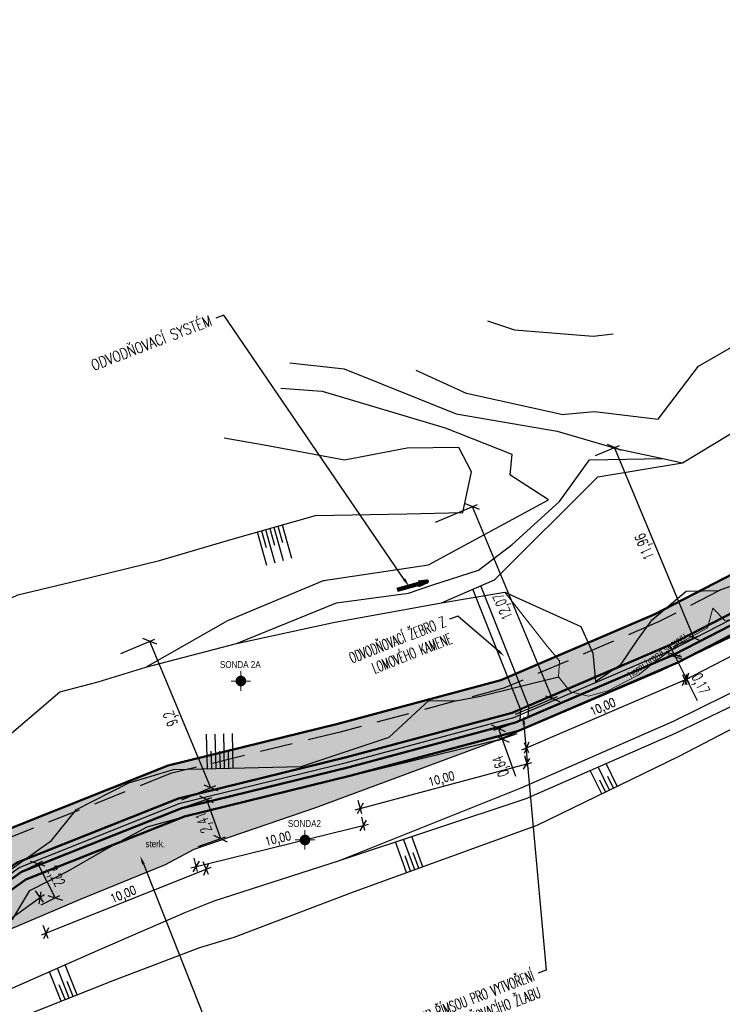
# Model space of a CAD drawing. Header units: metres. Extents: x -912764 to -454925, y -2226138 to -1112338.
# Tile 9 of 256: x -456715 to -456674, y -1112917 to -1112860. Entities that reach past the tile are written whole.
import ezdxf
from ezdxf import colors
from ezdxf.entities.mleader import LeaderData, LeaderLine
from ezdxf.enums import TextEntityAlignment as Align
from ezdxf.math import Vec2, Vec3

# ---------------------------------------------------------------- set-up
doc = ezdxf.new("R2010")
doc.units = ezdxf.units.M
for name, pattern in [('DGN Style 2', [1000, 600, -400]), ('ČÁRKOVANÁ', [19.05, 12.7, -6.35]), ('ČÁRKOVANÁ2', [9.525, 6.35, -3.175])]:
    doc.linetypes.add(name, pattern=pattern)
doc.layers.add('!řezy tenká', color=1, linetype='Continuous')
for name, color, linetype, lineweight in [('_NOVÝ STAV', 1, 'Continuous', 30), ('_NOVÝ STAV - POPISKY', 1, 'Continuous', 30), ('_NOVÝ STAV - POPISKY KATASTR', 7, 'Continuous', 30), ('Komunikace', 7, 'Continuous', 0), ('Mapove_znacky', 7, 'Continuous', 0), ('Popisy', 7, 'Continuous', 0), ('Terenni_hrany', 7, 'Continuous', 0), ('Terenni_srafy', 7, 'Continuous', 0), ('VO', 7, 'Continuous', 0)]:
    doc.layers.add(name, color=color, linetype=linetype, lineweight=lineweight)
doc.styles.add('Romans-Uzke', font='romans.shx', dxfattribs={"width": 0.6, "height": 2.5})
doc.styles.add('Romans2mm', font='romans.shx', dxfattribs={"width": 0.8, "height": 2})
doc.styles.get("Standard").update_dxf_attribs({"font": 'simplex.shx', "width": 0.9})
doc.styles.add('StandardUzky', font='simplex.shx', dxfattribs={"width": 0.65})
doc.styles.add('Style-cs_Working', font='cs_Working.shx')
doc.linetypes.add('PLOTSVODL', pattern='A,5,[101,civil.shx,S=1,R=0,X=0,Y=0],5', length=10)
doc.dimstyles.new('ISO-25', dxfattribs={"dimtxt": 2.5, "dimasz": 2.5, "dimexe": 1.25, "dimexo": 0.625, "dimtad": 1, "dimtxsty": 'Standard', "dimcen": 2.5, "dimadec": 0, "dimazin": 0, "dimtfac": 1, "dimtmove": 0, "dimatfit": 3, "dimfxl": 1, "dimarcsym": 0})
doc.dimstyles.new('Koty2mm CS', dxfattribs={"dimtxt": 2, "dimasz": 2, "dimexe": 1.2, "dimexo": 5, "dimgap": 0.3, "dimtad": 1, "dimzin": 0, "dimtxsty": 'Romans2mm', "dimblk": 'OBLIQUE', "dimcen": 2, "dimdle": 1.2, "dimclrd": 256, "dimclre": 256, "dimclrt": 256, "dimadec": 0, "dimazin": 0, "dimtfac": 1, "dimtofl": 0, "dimtmove": 0, "dimatfit": 3, "dimfxl": 2, "dimfxlon": 1, "dimtolj": 1, "dimtzin": 0, "dimlwd": -1, "dimlwe": -1, "dimarcsym": 0})
doc.dimstyles.new('RomansPolomer', dxfattribs={"dimtxt": 2, "dimasz": 2, "dimexe": 1, "dimexo": 2, "dimgap": 1, "dimtad": 1, "dimzin": 1, "dimtxsty": 'Romans-Uzke', "dimcen": 0, "dimadec": 0, "dimazin": 0, "dimtfac": 1, "dimtofl": 0, "dimtmove": 0, "dimatfit": 3, "dimfxl": 3, "dimfxlon": 1, "dimarcsym": 0})

# ---------------------------------------------------------------- blocks, each defined once
blk = doc.blocks.new('7.090')
at = {"layer": 'Mapove_znacky', "linetype": 'Continuous', "lineweight": 0}
h = blk.add_hatch(color=7, dxfattribs=at)
edge = h.paths.add_edge_path()
edge.add_arc((0, 0), 1.25, 0, 360)
at = {"layer": 'Mapove_znacky', "color": 7, "linetype": 'Continuous', "lineweight": 0}
for p, q in [((-2.25, 0), (2.25, 0)), ((0, -2.25), (0, 2.25))]:
    blk.add_line(p, q, dxfattribs=at)
blk = doc.blocks.new('_Oblique')
at = {"color": 0, "linetype": 'ByBlock', "lineweight": -2}
blk.add_line((-0.5, -0.5), (0.5, 0.5), dxfattribs=at)
blk = doc.blocks.new('*D244')
at = {"layer": '_NOVÝ STAV - POPISKY', "transparency": 16777216}
for p, q in [((-456666.976, -1112893.5), (-456676.395, -1112898.363)), ((-456667.399, -1112893.335), (-456667.105, -1112893.904)), ((-456676.285, -1112897.922), (-456675.991, -1112898.492))]:
    blk.add_line(p, q, dxfattribs=at)
at = {"layer": 'Defpoints', "color": 0, "transparency": 16777216}
for p in [(-456667.973, -1112892.224), (-456676.858, -1112896.812), (-456676.128, -1112898.225)]:
    blk.add_point(p, dxfattribs=at)
at = {"layer": '_NOVÝ STAV - POPISKY', "transparency": 16777216, "xscale": 0.5, "yscale": 0.5, "zscale": 0.5}
for p, rotation in [((-456667.243, -1112893.638), 27.30626453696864), ((-456676.128, -1112898.225), 207.3062645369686)]:
    blk.add_blockref('_Oblique', p, dxfattribs=dict(at, rotation=rotation))
at = {"layer": '_NOVÝ STAV - POPISKY', "transparency": 16777216, "insert": (-456671.856, -1112895.601), "char_height": 0.5, "attachment_point": 5, "rotation": 27.3063, "style": 'Romans2mm'}
blk.add_mtext('\\A1;10,00', dxfattribs=at)
blk = doc.blocks.new('*D243')
at = {"layer": '_NOVÝ STAV - POPISKY', "transparency": 16777216}
for p, q in [((-456685.699, -1112902.332), (-456675.955, -1112898.158)), ((-456676.366, -1112897.961), (-456676.113, -1112898.552)), ((-456685.558, -1112901.898), (-456685.305, -1112902.49))]:
    blk.add_line(p, q, dxfattribs=at)
at = {"layer": 'Defpoints', "color": 0, "transparency": 16777216}
for p in [(-456676.858, -1112896.812), (-456676.231, -1112898.276), (-456686.05, -1112900.749)]:
    blk.add_point(p, dxfattribs=at)
at = {"layer": '_NOVÝ STAV - POPISKY', "transparency": 16777216, "xscale": 0.5, "yscale": 0.5, "zscale": 0.5}
for p, rotation in [((-456676.231, -1112898.276), 23.19028032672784), ((-456685.423, -1112902.214), 203.1902803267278)]:
    blk.add_blockref('_Oblique', p, dxfattribs=dict(at, rotation=rotation))
at = {"layer": '_NOVÝ STAV - POPISKY', "transparency": 16777216, "insert": (-456680.974, -1112899.903), "char_height": 0.5, "attachment_point": 5, "rotation": 23.1903, "style": 'Romans2mm'}
blk.add_mtext('\\A1;10,00', dxfattribs=at)
blk = doc.blocks.new('*D242')
at = {"layer": '_NOVÝ STAV - POPISKY', "transparency": 16777216}
for p, q in [((-456685.538, -1112902.66), (-456685.331, -1112903.433)), ((-456695.358, -1112905.809), (-456685.119, -1112903.065)), ((-456695.197, -1112905.248), (-456694.99, -1112906.021))]:
    blk.add_line(p, q, dxfattribs=at)
at = {"layer": 'Defpoints', "color": 0, "transparency": 16777216}
for p in [(-456686.05, -1112900.749), (-456695.709, -1112903.338), (-456685.409, -1112903.143)]:
    blk.add_point(p, dxfattribs=at)
at = {"layer": '_NOVÝ STAV - POPISKY', "transparency": 16777216, "xscale": 0.5, "yscale": 0.5, "zscale": 0.5}
for p, rotation in [((-456685.409, -1112903.143), 15.00298983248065), ((-456695.068, -1112905.731), 195.0029898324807)]:
    blk.add_blockref('_Oblique', p, dxfattribs=dict(at, rotation=rotation))
at = {"layer": '_NOVÝ STAV - POPISKY', "transparency": 16777216, "insert": (-456690.335, -1112904.077), "char_height": 0.5, "attachment_point": 5, "rotation": 15.003, "style": 'Romans2mm'}
blk.add_mtext('\\A1;10,00', dxfattribs=at)
blk = doc.blocks.new('*D240')
at = {"layer": '_NOVÝ STAV - POPISKY', "transparency": 16777216}
for p, q in [((-456695, -1112906.233), (-456694.809, -1112907.01)), ((-456704.885, -1112909.171), (-456694.589, -1112906.647)), ((-456704.712, -1112908.614), (-456704.522, -1112909.391))]:
    blk.add_line(p, q, dxfattribs=at)
at = {"layer": 'Defpoints', "color": 0, "transparency": 16777216}
for p in [(-456695.709, -1112903.338), (-456705.422, -1112905.719), (-456694.881, -1112906.719)]:
    blk.add_point(p, dxfattribs=at)
at = {"layer": '_NOVÝ STAV - POPISKY', "transparency": 16777216, "xscale": 0.5, "yscale": 0.5, "zscale": 0.5}
for p, rotation in [((-456694.881, -1112906.719), 13.7732494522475), ((-456704.593, -1112909.1), 193.7732494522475)]:
    blk.add_blockref('_Oblique', p, dxfattribs=dict(at, rotation=rotation))
at = {"layer": '_NOVÝ STAV - POPISKY', "transparency": 16777216, "insert": (-456699.826, -1112907.547), "char_height": 0.5, "attachment_point": 5, "rotation": 13.7732, "style": 'Romans2mm'}
blk.add_mtext('\\A1;10,00', dxfattribs=at)
blk = doc.blocks.new('*D241')
at = {"layer": '_NOVÝ STAV - POPISKY', "transparency": 16777216}
for p, q in [((-456704.192, -1112908.809), (-456703.896, -1112909.553)), ((-456703.728, -1112909.163), (-456713.576, -1112913.083)), ((-456713.483, -1112912.508), (-456713.187, -1112913.251))]:
    blk.add_line(p, q, dxfattribs=at)
at = {"layer": 'Defpoints', "color": 0, "transparency": 16777216}
for p in [(-456705.422, -1112905.719), (-456714.713, -1112909.417), (-456713.298, -1112912.972)]:
    blk.add_point(p, dxfattribs=at)
at = {"layer": '_NOVÝ STAV - POPISKY', "transparency": 16777216, "xscale": 0.5, "yscale": 0.5, "zscale": 0.5}
for p, rotation in [((-456704.007, -1112909.274), 21.70543954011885), ((-456713.298, -1112912.972), 201.7054395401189)]:
    blk.add_blockref('_Oblique', p, dxfattribs=dict(at, rotation=rotation))
at = {"layer": '_NOVÝ STAV - POPISKY', "transparency": 16777216, "insert": (-456708.79, -1112910.777), "char_height": 0.5, "attachment_point": 5, "rotation": 21.7054, "style": 'Romans2mm'}
blk.add_mtext('\\A1;10,00', dxfattribs=at)
blk = doc.blocks.new('*D239')
at = {"layer": '_NOVÝ STAV - POPISKY', "transparency": 16777216}
for p, q in [((-456713.395, -1112910.742), (-456722.011, -1112916.916)), ((-456713.93, -1112910.51), (-456713.464, -1112911.161)), ((-456722.059, -1112916.334), (-456721.593, -1112916.985))]:
    blk.add_line(p, q, dxfattribs=at)
at = {"layer": 'Defpoints', "color": 0, "transparency": 16777216}
for p in [(-456714.713, -1112909.417), (-456722.842, -1112915.241), (-456721.768, -1112916.741)]:
    blk.add_point(p, dxfattribs=at)
at = {"layer": '_NOVÝ STAV - POPISKY', "transparency": 16777216, "xscale": 0.5, "yscale": 0.5, "zscale": 0.5}
for p, rotation in [((-456713.639, -1112910.917), 35.62028579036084), ((-456721.768, -1112916.741), 215.6202857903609)]:
    blk.add_blockref('_Oblique', p, dxfattribs=dict(at, rotation=rotation))
at = {"layer": '_NOVÝ STAV - POPISKY', "transparency": 16777216, "insert": (-456717.92, -1112913.526), "char_height": 0.5, "attachment_point": 5, "rotation": 35.6203, "style": 'Romans2mm'}
blk.add_mtext('\\A1;10,00', dxfattribs=at)
blk = doc.blocks.new('*D272')
at = {"layer": '_NOVÝ STAV - POPISKY KATASTR', "color": 0, "lineweight": -2, "transparency": 16777216}
for p, q in [((-456676.852, -1112896.808), (-456677.132, -1112896.249)), ((-456676.852, -1112896.808), (-456676.775, -1112896.962)), ((-456676.775, -1112896.962), (-456675.514, -1112899.476)), ((-456676.719, -1112896.742), (-456676.572, -1112896.668)), ((-456676.642, -1112896.895), (-456676.495, -1112896.822))]:
    blk.add_line(p, q, dxfattribs=at)
at = {"layer": 'Defpoints', "color": 0, "lineweight": 50, "transparency": 16777216}
for p in [(-456676.858, -1112896.812), (-456676.781, -1112896.965), (-456676.775, -1112896.962)]:
    blk.add_point(p, dxfattribs=at)
at = {"layer": '_NOVÝ STAV - POPISKY KATASTR', "color": 0, "lineweight": -2, "transparency": 16777216, "xscale": 0.625, "yscale": 0.625, "zscale": 0.625}
for p, rotation in [((-456676.852, -1112896.808), 296.626166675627), ((-456676.775, -1112896.962), 116.626166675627)]:
    blk.add_blockref('_Oblique', p, dxfattribs=dict(at, rotation=rotation))
at = {"layer": '_NOVÝ STAV - POPISKY KATASTR', "color": 0, "transparency": 16777216, "insert": (-456675.392, -1112898.541), "char_height": 0.625, "attachment_point": 5, "rotation": 296.6262, "style": 'StandardUzky'}
blk.add_mtext('0,17', dxfattribs=at)
blk = doc.blocks.new('*D273')
at = {"layer": '_NOVÝ STAV - POPISKY KATASTR', "color": 0, "lineweight": -2, "transparency": 16777216}
for p, q in [((-456686.198, -1112900.801), (-456687.331, -1112901.202)), ((-456687.037, -1112901.098), (-456686.823, -1112901.704)), ((-456685.984, -1112901.407), (-456687.117, -1112901.808)), ((-456686.823, -1112901.704), (-456686.06, -1112903.865))]:
    blk.add_line(p, q, dxfattribs=at)
at = {"layer": 'Defpoints', "color": 0, "lineweight": 50, "transparency": 16777216}
for p in [(-456686.05, -1112900.749), (-456685.836, -1112901.355), (-456686.823, -1112901.704)]:
    blk.add_point(p, dxfattribs=at)
at = {"layer": '_NOVÝ STAV - POPISKY KATASTR', "color": 0, "lineweight": -2, "transparency": 16777216, "xscale": 0.625, "yscale": 0.625, "zscale": 0.625}
for p, rotation in [((-456687.037, -1112901.098), 109.4509007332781), ((-456686.823, -1112901.704), 289.4509007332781)]:
    blk.add_blockref('_Oblique', p, dxfattribs=dict(at, rotation=rotation))
at = {"layer": '_NOVÝ STAV - POPISKY KATASTR', "color": 0, "transparency": 16777216, "insert": (-456686.835, -1112903.255), "char_height": 0.625, "attachment_point": 5, "rotation": 109.4509, "style": 'StandardUzky'}
blk.add_mtext('0,64', dxfattribs=at)
blk = doc.blocks.new('*D274')
at = {"layer": '_NOVÝ STAV - POPISKY KATASTR', "color": 0, "lineweight": -2, "transparency": 16777216}
for p, q in [((-456705.275, -1112905.667), (-456703.682, -1112905.104)), ((-456703.977, -1112905.209), (-456703.175, -1112907.479)), ((-456704.473, -1112907.937), (-456702.88, -1112907.375))]:
    blk.add_line(p, q, dxfattribs=at)
at = {"layer": 'Defpoints', "color": 0, "lineweight": 50, "transparency": 16777216}
for p in [(-456705.422, -1112905.719), (-456703.175, -1112907.479), (-456704.62, -1112907.989)]:
    blk.add_point(p, dxfattribs=at)
at = {"layer": '_NOVÝ STAV - POPISKY KATASTR', "color": 0, "lineweight": -2, "transparency": 16777216, "xscale": 0.625, "yscale": 0.625, "zscale": 0.625}
for p, rotation in [((-456703.977, -1112905.209), 109.4509007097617), ((-456703.175, -1112907.479), 289.4509007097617)]:
    blk.add_blockref('_Oblique', p, dxfattribs=dict(at, rotation=rotation))
at = {"layer": '_NOVÝ STAV - POPISKY KATASTR', "color": 0, "transparency": 16777216, "insert": (-456704.074, -1112906.52), "char_height": 0.625, "attachment_point": 5, "rotation": 109.4509, "style": 'StandardUzky'}
blk.add_mtext('2,41', dxfattribs=at)
blk = doc.blocks.new('*D275')
at = {"layer": '_NOVÝ STAV - POPISKY KATASTR', "color": 0, "lineweight": -2, "transparency": 16777216}
for p, q in [((-456714.574, -1112909.347), (-456713.492, -1112908.798)), ((-456713.77, -1112908.939), (-456712.766, -1112910.92)), ((-456713.569, -1112911.328), (-456712.487, -1112910.779))]:
    blk.add_line(p, q, dxfattribs=at)
at = {"layer": 'Defpoints', "color": 0, "lineweight": 50, "transparency": 16777216}
for p in [(-456714.713, -1112909.417), (-456713.708, -1112911.398), (-456712.766, -1112910.92)]:
    blk.add_point(p, dxfattribs=at)
at = {"layer": '_NOVÝ STAV - POPISKY KATASTR', "color": 0, "lineweight": -2, "transparency": 16777216, "xscale": 0.625, "yscale": 0.625, "zscale": 0.625}
for p, rotation in [((-456713.77, -1112908.939), 116.8892105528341), ((-456712.766, -1112910.92), 296.8892105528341)]:
    blk.add_blockref('_Oblique', p, dxfattribs=dict(at, rotation=rotation))
at = {"layer": '_NOVÝ STAV - POPISKY KATASTR', "color": 0, "transparency": 16777216, "insert": (-456712.797, -1112909.691), "char_height": 0.625, "attachment_point": 5, "rotation": 296.8892, "style": 'StandardUzky'}
blk.add_mtext('2,22', dxfattribs=at)
blk = doc.blocks.new('*D284')
at = {"layer": '_NOVÝ STAV - POPISKY KATASTR', "color": 0, "lineweight": -2, "transparency": 16777216}
for p, q in [((-456708.955, -1112896.74), (-456706.987, -1112895.919)), ((-456703.735, -1112904.528), (-456707.275, -1112896.039)), ((-456705.415, -1112905.229), (-456703.446, -1112904.408))]:
    blk.add_line(p, q, dxfattribs=at)
at = {"layer": 'Defpoints', "color": 0, "lineweight": 50, "transparency": 16777216}
for p in [(-456707.275, -1112896.039), (-456709.099, -1112896.8), (-456705.559, -1112905.289)]:
    blk.add_point(p, dxfattribs=at)
at = {"layer": '_NOVÝ STAV - POPISKY KATASTR', "color": 0, "lineweight": -2, "transparency": 16777216, "xscale": 0.625, "yscale": 0.625, "zscale": 0.625}
for p, rotation in [((-456707.275, -1112896.039), 112.6367935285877), ((-456703.735, -1112904.528), 292.6367935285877)]:
    blk.add_blockref('_Oblique', p, dxfattribs=dict(at, rotation=rotation))
at = {"layer": '_NOVÝ STAV - POPISKY KATASTR', "color": 0, "transparency": 16777216, "insert": (-456705.992, -1112900.487), "char_height": 0.625, "attachment_point": 5, "rotation": 112.6368, "style": 'StandardUzky'}
blk.add_mtext('9,2', dxfattribs=at)
blk = doc.blocks.new('*D285')
at = {"layer": '_NOVÝ STAV - POPISKY KATASTR', "color": 0, "lineweight": -2, "transparency": 16777216}
for p, q in [((-456690.698, -1112889.126), (-456688.258, -1112888.109)), ((-456683.902, -1112899.366), (-456688.546, -1112888.229)), ((-456686.054, -1112900.263), (-456683.614, -1112899.245))]:
    blk.add_line(p, q, dxfattribs=at)
at = {"layer": 'Defpoints', "color": 0, "lineweight": 50, "transparency": 16777216}
for p in [(-456688.546, -1112888.229), (-456690.842, -1112889.187), (-456686.198, -1112900.323)]:
    blk.add_point(p, dxfattribs=at)
at = {"layer": '_NOVÝ STAV - POPISKY KATASTR', "color": 0, "lineweight": -2, "transparency": 16777216, "xscale": 0.625, "yscale": 0.625, "zscale": 0.625}
for p, rotation in [((-456688.546, -1112888.229), 112.6367935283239), ((-456683.902, -1112899.366), 292.6367935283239)]:
    blk.add_blockref('_Oblique', p, dxfattribs=dict(at, rotation=rotation))
at = {"layer": '_NOVÝ STAV - POPISKY KATASTR', "color": 0, "transparency": 16777216, "insert": (-456686.712, -1112894.001), "char_height": 0.625, "attachment_point": 5, "rotation": 112.6368, "style": 'StandardUzky'}
blk.add_mtext('12,07', dxfattribs=at)
blk = doc.blocks.new('*D286')
at = {"layer": '_NOVÝ STAV - POPISKY KATASTR', "color": 0, "lineweight": -2, "transparency": 16777216}
for p, q in [((-456681.42, -1112885.258), (-456680.021, -1112884.674)), ((-456675.706, -1112895.835), (-456680.309, -1112884.794)), ((-456676.817, -1112896.298), (-456675.417, -1112895.714))]:
    blk.add_line(p, q, dxfattribs=at)
at = {"layer": 'Defpoints', "color": 0, "lineweight": 50, "transparency": 16777216}
for p in [(-456680.309, -1112884.794), (-456681.565, -1112885.318), (-456676.961, -1112896.358)]:
    blk.add_point(p, dxfattribs=at)
at = {"layer": '_NOVÝ STAV - POPISKY KATASTR', "color": 0, "lineweight": -2, "transparency": 16777216, "xscale": 0.625, "yscale": 0.625, "zscale": 0.625}
for p, rotation in [((-456680.309, -1112884.794), 112.6367935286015), ((-456675.706, -1112895.835), 292.6367935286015)]:
    blk.add_blockref('_Oblique', p, dxfattribs=dict(at, rotation=rotation))
at = {"layer": '_NOVÝ STAV - POPISKY KATASTR', "color": 0, "transparency": 16777216, "insert": (-456678.495, -1112890.518), "char_height": 0.625, "attachment_point": 5, "rotation": 112.6368, "style": 'StandardUzky'}
blk.add_mtext('11,96', dxfattribs=at)

msp = doc.modelspace()

# ---------------------------------------------------------------- hatches: boundary and pattern name
at = {"layer": '_NOVÝ STAV', "lineweight": 9, "transparency": 33554687}
h = msp.add_hatch(dxfattribs=at)
h.set_pattern_fill('AR-CONC', color=1, scale=0.005)
h.paths.add_polyline_path([(-456750.4573, -1112927.5012), (-456759.9361, -1112933.7488), (-456758.8354, -1112935.4187), (-456749.4225, -1112929.2145), (-456740.645, -1112924.374), (-456731.8883, -1112919.545), (-456723.1625, -1112914.733), (-456715.0028, -1112908.8869), (-456705.6052, -1112905.1461), (-456695.8586, -1112902.7569), (-456686.2471, -1112900.181), (-456677.1144, -1112896.2685), (-456668.4528, -1112891.7967), (-456650.4298, -1112882.4915), (-456640.7622, -1112879.4888), (-456630.6903, -1112879.3485), (-456620.7356, -1112878.7471), (-456620.9001, -1112876.7534), (-456630.7646, -1112877.3493), (-456641.0792, -1112877.493), (-456651.191, -1112880.6337), (-456669.3703, -1112890.0196), (-456677.968, -1112894.4584), (-456686.9031, -1112898.2862), (-456696.3556, -1112900.8195), (-456706.216, -1112903.2366), (-456715.9692, -1112907.1189), (-456724.2316, -1112913.0386)])
at = {"layer": '_NOVÝ STAV', "lineweight": 18}
h = msp.add_hatch(dxfattribs=at)
h.set_pattern_fill('ANSI36', color=256, scale=0.1, angle=45)
h.set_pattern_definition([(90, (616.94583, 0), (-0.3175, 0.555625), [0.79375, -0.15875, 0, -0.15875])])
h.paths.add_polyline_path([(-456685.3116, -1112899.7802), (-456685.3393, -1112900.4448), (-456676.8583, -1112896.8115), (-456668.1776, -1112892.3299), (-456650.2015, -1112883.0489), (-456640.6671, -1112880.0875), (-456630.668, -1112879.9482), (-456620.6862, -1112879.3452), (-456620.7356, -1112878.7471), (-456630.6903, -1112879.3485), (-456640.7622, -1112879.4888), (-456650.4298, -1112882.4915), (-456668.4528, -1112891.7967), (-456677.1144, -1112896.2685)])
h.paths.add_polyline_path([(-456732.8316, -1112920.0652), (-456732.8608, -1112920.7665), (-456722.8418, -1112915.2414), (-456714.7129, -1112909.4173), (-456705.4219, -1112905.7189), (-456695.7095, -1112903.3381), (-456686.0503, -1112900.7494), (-456685.799, -1112900.6417), (-456685.7714, -1112899.9772), (-456686.2471, -1112900.181), (-456695.8586, -1112902.7569), (-456705.6052, -1112905.1461), (-456715.0028, -1112908.8869), (-456723.1625, -1112914.733)])
h.paths.add_polyline_path([(-456733.2986, -1112921.0079), (-456733.2695, -1112920.3067), (-456749.4225, -1112929.2145), (-456758.8354, -1112935.4187), (-456758.5052, -1112935.9196), (-456749.112, -1112929.7285)])
at = {"layer": '_NOVÝ STAV', "transparency": 33554559}
h = msp.add_hatch(color=9, dxfattribs=at)
h.dxf.hatch_style = 1
h.paths.add_polyline_path([(-456714.4713, -1112909.8592), (-456705.2692, -1112906.1963), (-456695.5852, -1112903.8224), (-456685.8863, -1112901.2231), (-456676.6449, -1112897.2641), (-456667.9482, -1112892.7742), (-456650.0112, -1112883.5133), (-456640.5878, -1112880.5865), (-456630.6495, -1112880.448), (-456620.6561, -1112879.8443), (-456620.6862, -1112879.3452), (-456630.668, -1112879.9482), (-456640.6671, -1112880.0875), (-456650.2015, -1112883.0489), (-456668.1776, -1112892.3299), (-456676.8583, -1112896.8115), (-456686.0503, -1112900.7494), (-456695.7095, -1112903.3381), (-456705.4219, -1112905.7189), (-456714.7129, -1112909.4173), (-456722.8418, -1112915.2414), (-456731.5986, -1112920.0704), (-456740.3553, -1112924.8994), (-456749.112, -1112929.7285), (-456758.5052, -1112935.9196), (-456758.2279, -1112936.3357), (-456748.8533, -1112930.1568), (-456740.1139, -1112925.3373), (-456731.3571, -1112920.5082), (-456722.5746, -1112915.665)])
at = {"layer": '_NOVÝ STAV', "lineweight": 50, "transparency": 33554508}
h = msp.add_hatch(color=41, dxfattribs=at)
h.dxf.hatch_style = 1
h.paths.add_polyline_path([(-456620.6561, -1112879.8443), (-456630.6495, -1112880.448), (-456627.92, -1112880.41), (-456624.2, -1112880.4), (-456620.6559, -1112879.8465)])
h.paths.add_polyline_path([(-456650.0112, -1112883.5133), (-456659.0574, -1112888.1839), (-456649.89, -1112883.72), (-456645.32, -1112882.08), (-456641.17, -1112880.98), (-456637.97, -1112880.55), (-456640.5878, -1112880.5865)])
h.paths.add_polyline_path([(-456722.3487, -1112916.1143), (-456722.5746, -1112915.665), (-456748.8533, -1112930.1568), (-456754.9747, -1112934.1915), (-456747.43, -1112929.54), (-456740.28, -1112925.44), (-456734.12, -1112922.08), (-456732.84, -1112921.42), (-456732.17, -1112921.12), (-456729.65, -1112919.77), (-456726.1, -1112918)])
h.paths.add_polyline_path([(-456685.8863, -1112901.2231), (-456685.8745, -1112901.251), (-456677.6, -1112897.73), (-456672.13, -1112895.1), (-456670.24, -1112893.99), (-456666.69, -1112892.26), (-456662.34, -1112889.95), (-456659.0869, -1112888.1991), (-456667.9482, -1112892.7742), (-456676.6449, -1112897.2641)])
at = {"layer": '_NOVÝ STAV', "transparency": 33554483}
h = msp.add_hatch(color=21, dxfattribs=at)
h.dxf.hatch_style = 1
h.paths.add_polyline_path([(-456685.8745, -1112901.251), (-456685.8863, -1112901.2231), (-456695.5852, -1112903.8224), (-456705.2692, -1112906.1963), (-456714.4713, -1112909.8592), (-456722.5746, -1112915.665), (-456722.3487, -1112916.1143), (-456716.81, -1112913.33), (-456711.3, -1112910.99), (-456706.37, -1112908.98), (-456704.69, -1112908.1), (-456697.65, -1112905.68), (-456687, -1112901.73)])

# ---------------------------------------------------------------- linework, layer by layer
at = {"layer": '_NOVÝ STAV', "color": 1, "lineweight": 50, "ltscale": 0.3}
for points in [[(-456620.9001, -1112876.7534), (-456630.7646, -1112877.3493), (-456641.0792, -1112877.493), (-456651.191, -1112880.6337), (-456669.3703, -1112890.0196), (-456677.968, -1112894.4584), (-456686.9031, -1112898.2862), (-456696.3556, -1112900.8195), (-456706.216, -1112903.2366), (-456715.9692, -1112907.1189), (-456724.2316, -1112913.0386), (-456732.8541, -1112917.7937), (-456741.6109, -1112922.6227), (-456750.4573, -1112927.5012), (-456759.9361, -1112933.7488)], [(-456758.5052, -1112935.9196), (-456758.5052, -1112935.9196), (-456758.8354, -1112935.4187), (-456749.4225, -1112929.2145), (-456740.645, -1112924.374), (-456731.8883, -1112919.545), (-456723.1625, -1112914.733), (-456715.0028, -1112908.8869), (-456705.6052, -1112905.1461), (-456695.8586, -1112902.7569), (-456686.2471, -1112900.181), (-456677.1144, -1112896.2685), (-456668.4528, -1112891.7967), (-456650.4298, -1112882.4915), (-456640.7622, -1112879.4888), (-456630.6903, -1112879.3485), (-456620.7356, -1112878.7471)], [(-456758.5052, -1112935.9196), (-456749.112, -1112929.7285), (-456740.3553, -1112924.8994), (-456731.5986, -1112920.0704), (-456722.8418, -1112915.2414), (-456714.7129, -1112909.4173), (-456705.4219, -1112905.7189), (-456695.7095, -1112903.3381), (-456686.0503, -1112900.7494), (-456676.8583, -1112896.8115), (-456668.1776, -1112892.3299), (-456650.2015, -1112883.0489), (-456640.6671, -1112880.0875), (-456630.668, -1112879.9482), (-456620.6994, -1112879.346)], [(-456758.5052, -1112935.9196), (-456758.2279, -1112936.3357), (-456748.8533, -1112930.1568), (-456740.1139, -1112925.3373), (-456731.3571, -1112920.5082), (-456722.5746, -1112915.665), (-456714.4713, -1112909.8592), (-456705.2692, -1112906.1963), (-456695.5852, -1112903.8224), (-456685.8863, -1112901.2231), (-456676.6449, -1112897.2641), (-456667.9482, -1112892.7742), (-456650.0112, -1112883.5133), (-456640.5878, -1112880.5865), (-456630.6495, -1112880.448), (-456620.6561, -1112879.8443)]]:
    msp.add_lwpolyline(points, dxfattribs=at)
at = {"layer": '_NOVÝ STAV', "color": 1, "linetype": 'ČÁRKOVANÁ2', "lineweight": 25, "ltscale": 0.3}
msp.add_lwpolyline([(-456620.8699, -1112877.2525), (-456630.746, -1112877.8491), (-456641, -1112877.992), (-456651.0007, -1112881.0981), (-456669.141, -1112890.4639), (-456677.7546, -1112894.9109), (-456686.7391, -1112898.7599), (-456696.2313, -1112901.3039), (-456706.0633, -1112903.7139), (-456715.7276, -1112907.5609), (-456723.9643, -1112913.4622), (-456732.6127, -1112918.2315), (-456741.3694, -1112923.0605), (-456750.1986, -1112927.9295), (-456759.6609, -1112934.1663)], dxfattribs=at)
at = {"layer": '_NOVÝ STAV', "color": 32, "linetype": 'PLOTSVODL', "lineweight": 30, "ltscale": 0.5}
msp.add_lwpolyline([(-456767.0198, -1112941.1724), (-456762.8451, -1112938.4208), (-456758.6703, -1112935.6692), (-456749.2673, -1112929.4715), (-456740.5002, -1112924.6367), (-456731.7434, -1112919.8077), (-456723.0022, -1112914.9872), (-456714.8579, -1112909.1521), (-456705.5135, -1112905.4325), (-456695.784, -1112903.0475), (-456686.1487, -1112900.4652), (-456676.9864, -1112896.54), (-456668.3152, -1112892.0633), (-456650.3156, -1112882.7702), (-456640.7146, -1112879.7882), (-456630.6792, -1112879.6484), (-456620.711, -1112879.0462), (-456615.8327, -1112877.9492)], dxfattribs=at)
at = {"layer": '_NOVÝ STAV', "color": 5, "flags": 128}
for points in [[(-456688.5355, -1112893.0188), (-456688.0765, -1112892.8198)], [(-456685.7714, -1112899.9772), (-456688.5355, -1112893.0188)], [(-456685.3116, -1112899.7802), (-456688.0765, -1112892.8198)], [(-456685.3116, -1112899.7802), (-456685.3393, -1112900.4448)], [(-456685.7714, -1112899.9772), (-456685.799, -1112900.6417)]]:
    msp.add_lwpolyline(points, dxfattribs=at)
at = {"layer": '_NOVÝ STAV', "flags": 128}
msp.add_lwpolyline([(-456685.8863, -1112901.2231), (-456685.8745, -1112901.251)], dxfattribs=at)
at = {"layer": 'Komunikace', "color": 7, "linetype": 'Continuous', "lineweight": 30, "flags": 128}
for points in [[(-456716.81, -1112913.33), (-456711.3, -1112910.99), (-456706.37, -1112908.98), (-456704.69, -1112908.1), (-456697.65, -1112905.68), (-456687, -1112901.73), (-456677.6, -1112897.73), (-456672.13, -1112895.1), (-456670.24, -1112893.99), (-456666.69, -1112892.26), (-456662.34, -1112889.95), (-456659.07, -1112888.19), (-456649.89, -1112883.72), (-456645.32, -1112882.08), (-456641.17, -1112880.98), (-456637.97, -1112880.55), (-456627.92, -1112880.41), (-456624.2, -1112880.4), (-456620.55, -1112879.83), (-456615.67, -1112878.72), (-456615.67, -1112878.72)], [(-456715.4, -1112916.22), (-456710.13, -1112913.9), (-456705.19, -1112911.74), (-456703.54, -1112911.09), (-456696.27, -1112908.75), (-456685.73, -1112904.54), (-456676.89, -1112900.66), (-456669.3, -1112896.92), (-456661.7, -1112892.99), (-456657.69, -1112890.98), (-456648.59, -1112886.85), (-456644.01, -1112885.03), (-456640.5, -1112884.09), (-456637.53, -1112883.77), (-456627.7, -1112883.89), (-456624.99, -1112883.71), (-456619.86, -1112884.38), (-456616.91, -1112885.06), (-456616.91, -1112885.06)]]:
    msp.add_lwpolyline(points, dxfattribs=at)
at = {"layer": 'Terenni_hrany', "color": 7, "linetype": 'Continuous', "lineweight": 30, "flags": 128}
for points in [[(-456683.38, -1112882.89), (-456681.48, -1112882.7), (-456677.79, -1112883.15), (-456675.44, -1112880.07), (-456669.34, -1112876.56), (-456667.31, -1112875.16), (-456663.14, -1112872.69), (-456660.62, -1112870.16), (-456657.26, -1112867.75), (-456655.54, -1112867.68), (-456652.94, -1112866.4), (-456650.52, -1112867.35), (-456645.33, -1112866.73), (-456637.98, -1112866.71), (-456632.79, -1112866.74), (-456630.17, -1112866.11), (-456631.23, -1112861.83), (-456630.532, -1112859.983)], [(-456687.684, -1112877.459), (-456686.12, -1112877.97), (-456681.56, -1112878.33), (-456680.387, -1112878.204)], [(-456699.149, -1112879.878), (-456696, -1112880.23), (-456689.5, -1112882.84), (-456683.65, -1112883.85), (-456680.15, -1112884.88), (-456677.51, -1112885.43)], [(-456683.38, -1112882.89), (-456688.9, -1112881.67), (-456691.825, -1112880.333)], [(-456699.669, -1112881.35), (-456697.27, -1112881.52), (-456690.14, -1112883.66), (-456686.27, -1112885.19), (-456686.38, -1112886.39)], [(-456696.27, -1112908.75), (-456685.44, -1112905.15), (-456676.77, -1112901.36), (-456669.13, -1112897.7), (-456661.06, -1112893.68), (-456656.72, -1112891.51), (-456648.19, -1112887.75), (-456641.83, -1112885.08), (-456637.53, -1112883.77)], [(-456771.218, -1112918.004), (-456769.21, -1112918.29), (-456755.76, -1112913.89), (-456750.72, -1112911.59), (-456739.28, -1112906.24), (-456732.84, -1112903.48), (-456726.28, -1112899.3), (-456722.35, -1112896.86), (-456714.93, -1112893.35), (-456711.38, -1112892.5), (-456706.71, -1112891.35), (-456702.44, -1112890.09), (-456697.67, -1112888.74), (-456692.36, -1112888.64), (-456689.11, -1112888.56), (-456688.615, -1112886.213), (-456689.34, -1112884.79), (-456692.34, -1112884.83), (-456695.97, -1112885.54), (-456700.43, -1112884.7), (-456702.952, -1112884.248)], [(-456690.36, -1112893.81), (-456686.67, -1112893.18), (-456682.26, -1112895.18), (-456681.58, -1112896.72), (-456681.41, -1112898.36), (-456679.92, -1112897.37), (-456678.96, -1112895.94), (-456678.13, -1112894.8), (-456676.15, -1112893.12), (-456674.29, -1112893.1), (-456671.87, -1112892.22), (-456669.43, -1112891.01), (-456668.09, -1112889.69), (-456666.97, -1112890.1), (-456665.24, -1112889.46), (-456663.97, -1112888.06), (-456664, -1112886.4), (-456663.84, -1112884.83)], [(-456754.91, -1112937.98), (-456752.69, -1112937.82), (-456746.01, -1112934.65), (-456737.72, -1112930.16), (-456730.18, -1112925.92), (-456723.71, -1112922.06), (-456714.94, -1112917.91), (-456709.39, -1112915.72), (-456704.37, -1112913.79), (-456702.37, -1112913.19), (-456695.46, -1112910.57), (-456684.8, -1112906.71), (-456676.57, -1112902.69), (-456668.57, -1112898.54), (-456660.51, -1112894.59), (-456655.9, -1112894.22), (-456647.73, -1112888.79), (-456639.58, -1112885.9), (-456627.56, -1112885.83), (-456626.41, -1112885.66), (-456622.19, -1112886.37), (-456618.92, -1112887.83), (-456618.9, -1112890.65), (-456619.097, -1112892.811)], [(-456702.25, -1112896.16), (-456696.53, -1112894.93), (-456690.36, -1112893.81), (-456687.27, -1112892.47), (-456681.28, -1112886.49), (-456676.37, -1112885.68)], [(-456707.5, -1112897.54), (-456702.74, -1112894.84), (-456697.19, -1112892.51), (-456691.11, -1112891.6), (-456684.15, -1112887.84), (-456686.38, -1112886.39)], [(-456717.85, -1112911.21), (-456717.01, -1112910.46), (-456712.98, -1112907.59), (-456711.53, -1112905.8), (-456708.49, -1112904.24), (-456705.9, -1112903.47), (-456698.49, -1112903.3), (-456693.38, -1112901.59), (-456691.09, -1112899.48), (-456689.52, -1112899.49), (-456688.09, -1112899.22), (-456683.57, -1112898.09)], [(-456716.81, -1112913.33), (-456715.21, -1112912.14), (-456714.23, -1112910.49), (-456712.03, -1112909.37), (-456709.89, -1112908.14), (-456707.43, -1112906.8), (-456705.25, -1112906.19), (-456698.16, -1112904.45), (-456687, -1112901.73)]]:
    msp.add_lwpolyline(points, dxfattribs=at)
at = {"layer": 'Terenni_hrany', "color": 7, "linetype": 'DGN Style 2', "lineweight": 30, "flags": 128}
msp.add_lwpolyline([(-456789.72, -1112945.65), (-456786.56, -1112942.78), (-456777.75, -1112938.18), (-456767.41, -1112931.06), (-456759.46, -1112926.12), (-456750.47, -1112922.91), (-456744.9, -1112919.84), (-456735.98, -1112913.92), (-456733.36, -1112911.72), (-456730.37, -1112909.98), (-456729.48, -1112909.55), (-456726.62, -1112907.92), (-456724.65, -1112907.09), (-456722.12, -1112906.38), (-456721.25, -1112905.23), (-456717.32, -1112903.09), (-456712.5, -1112898.97), (-456710.27, -1112898.39), (-456707.5, -1112897.54), (-456702.25, -1112896.16), (-456696.44, -1112893.8), (-456692.27, -1112893.24), (-456690.86, -1112892.77), (-456688.2, -1112891.91), (-456686.25, -1112890.43), (-456683.496, -1112887.938), (-456681.76, -1112885.52), (-456677.51, -1112885.43), (-456676.37, -1112885.68), (-456673.69, -1112884.07), (-456667.45, -1112880.16), (-456664.46, -1112878.61), (-456662.56, -1112878.74), (-456658.63, -1112875.06), (-456655.76, -1112873.02), (-456653.35, -1112870.44), (-456651.14, -1112869.88), (-456645.9, -1112869.46), (-456639.46, -1112870.08), (-456635.74, -1112869.85), (-456630.25, -1112870.23), (-456628.1, -1112868.34), (-456627.22, -1112865.48), (-456626.77, -1112863.28)], dxfattribs=at)
at = {"layer": 'Terenni_srafy', "color": 7, "linetype": 'Continuous', "lineweight": 30}
for p, q in [((-456701.041, -1112889.694), (-456700.496, -1112891.618)), ((-456700.8, -1112889.626), (-456700.528, -1112890.588)), ((-456700.56, -1112889.558), (-456700.015, -1112891.482)), ((-456700.319, -1112889.49), (-456700.047, -1112890.452)), ((-456700.079, -1112889.422), (-456699.534, -1112891.346)), ((-456699.838, -1112889.354), (-456699.566, -1112890.316)), ((-456699.598, -1112889.286), (-456699.053, -1112891.21)), ((-456703.931, -1112903.425), (-456703.977, -1112901.425)), ((-456703.431, -1112903.413), (-456703.477, -1112901.414)), ((-456702.931, -1112903.402), (-456702.977, -1112901.402)), ((-456702.431, -1112903.39), (-456702.477, -1112901.391)), ((-456703.681, -1112903.419), (-456703.704, -1112902.419)), ((-456703.181, -1112903.408), (-456703.204, -1112902.408)), ((-456702.681, -1112903.396), (-456702.704, -1112902.396)), ((-456680.607, -1112904.662), (-456681.261, -1112903.323)), ((-456680.158, -1112904.442), (-456680.802, -1112903.123)), ((-456681.056, -1112904.881), (-456681.719, -1112903.524)), ((-456680.382, -1112904.552), (-456680.707, -1112903.887)), ((-456680.831, -1112904.772), (-456681.161, -1112904.097)), ((-456691.435, -1112909.113), (-456692.072, -1112907.354)), ((-456692.375, -1112909.453), (-456693.021, -1112907.67)), ((-456691.905, -1112909.283), (-456692.546, -1112907.512)), ((-456692.14, -1112909.368), (-456692.462, -1112908.479)), ((-456691.67, -1112909.198), (-456691.989, -1112908.315)), ((-456711.485, -1112916.547), (-456712.175, -1112914.8)), ((-456712.416, -1112916.914), (-456713.091, -1112915.203)), ((-456711.951, -1112916.731), (-456712.633, -1112915.002)), ((-456712.183, -1112916.822), (-456712.522, -1112915.962)), ((-456711.718, -1112916.639), (-456712.061, -1112915.77))]:
    msp.add_line(p, q, dxfattribs=at)
at = {"layer": 'VO', "color": 7, "linetype": 'Continuous', "lineweight": 0, "flags": 128}
msp.add_lwpolyline([(-456672.29, -1112894.6), (-456673.92, -1112894.84), (-456674.61, -1112894.12), (-456674.91, -1112895.25), (-456676.38, -1112896.07), (-456677.83, -1112897.13), (-456678.94, -1112898.01), (-456680.7, -1112898.91), (-456681.83, -1112899.21), (-456682.87, -1112898.97), (-456683.57, -1112898.09), (-456683.5, -1112897.17), (-456684.23, -1112896.32), (-456686.67, -1112893.18)], dxfattribs=at)

# ---------------------------------------------------------------- block references
at = {"layer": 'Mapove_znacky', "color": 7, "linetype": 'Continuous', "lineweight": 0, "xscale": 0.25, "yscale": 0.25, "zscale": 0.25}
for p in [(-456701.99, -1112898.34, -291.13), (-456698.27, -1112907.56)]:
    msp.add_blockref('7.090', p, dxfattribs=at)

# ---------------------------------------------------------------- texts
at = {"layer": 'Popisy', "color": 7, "linetype": 'Continuous', "lineweight": 0, "style": 'Style-cs_Working', "width": 0.874991}
msp.add_text('horní hrana sesuvu', height=0.400002, rotation=36.16809, dxfattribs=at).set_placement((-456677.7328, -1112896.997), align=Align.CENTER)
at = {"layer": 'Popisy', "color": 7, "linetype": 'Continuous', "lineweight": 0, "style": 'Style-cs_Working'}
for s, width, p in [('SONDA 2A', 0.874991, (-456702.0228, -1112897.585, -291.13)), ('SONDA2', 0.874991, (-456698.3028, -1112906.805)), ('sterk.', 0.875004, (-456706.9533, -1112907.985))]:
    msp.add_text(s, height=0.4, dxfattribs=dict(at, width=width)).set_placement(p, align=Align.CENTER)

# ---------------------------------------------------------------- dimensions: what is measured, and where the dimension line sits
at = {"layer": '_NOVÝ STAV - POPISKY'}
for p1, p2, distance, picture, middle in [((-456667.9726, -1112892.2241), (-456676.8583, -1112896.8115), 1.5912, '*D244', (-456671.8565, -1112895.6006)), ((-456686.0503, -1112900.7494), (-456676.8583, -1112896.8115), -1.5933, '*D243', (-456680.9736, -1112899.9025)), ((-456695.7095, -1112903.3381), (-456686.0503, -1112900.7494), -2.4778, '*D242', (-456690.3349, -1112904.0772)), ((-456705.4219, -1112905.7189), (-456695.7095, -1112903.3381), -3.4808, '*D240', (-456699.8257, -1112907.5473)), ((-456705.4219, -1112905.7189), (-456714.7129, -1112909.4173), 3.8264, '*D241', (-456708.7901, -1112910.777)), ((-456714.7129, -1112909.4173), (-456722.8418, -1112915.2414), 1.8446, '*D239', (-456717.9201, -1112913.5259))]:
    dim = msp.add_aligned_dim(p1=p1, p2=p2, distance=distance, dimstyle='Koty2mm CS', dxfattribs=at)
    dim.commit()
    dim.dimension.update_dxf_attribs({"geometry": picture, "text_midpoint": middle})
at = {"layer": '_NOVÝ STAV - POPISKY KATASTR'}
for p1, p2, distance, picture, middle in [((-456676.9608, -1112896.358), (-456681.5647, -1112885.3179), -1.36, '*D286', (-456678.4951, -1112890.5178)), ((-456686.1979, -1112900.3231), (-456690.842, -1112889.1866), -2.4872, '*D285', (-456686.7119, -1112894.0009)), ((-456705.5594, -1112905.2893), (-456709.0994, -1112896.8002), -1.9768, '*D284', (-456705.9925, -1112900.4872)), ((-456676.8583, -1112896.8115), (-456676.7814, -1112896.965), 0.0075, '*D272', (-456675.3921, -1112898.5407)), ((-456686.0503, -1112900.7494), (-456685.8363, -1112901.3554), -1.0461, '*D273', (-456686.8352, -1112903.2548)), ((-456705.4219, -1112905.7189), (-456704.6202, -1112907.989), 1.5326, '*D274', (-456704.0741, -1112906.5195)), ((-456714.7129, -1112909.4173), (-456713.7083, -1112911.3984), 1.0567, '*D275', (-456712.797, -1112909.691))]:
    dim = msp.add_aligned_dim(p1=p1, p2=p2, distance=distance, dimstyle='ISO-25', override={"dimscale": 0.25, "dimtxsty": 'StandardUzky', "dimblk1": 'Oblique', "dimblk2": 'Oblique', "dimsah": 1}, dxfattribs=at)
    dim.commit()
    dim.dimension.update_dxf_attribs({"geometry": picture, "text_midpoint": middle})

# ---------------------------------------------------------------- leaders
at = {"layer": '!řezy tenká', "linetype": 'Continuous', "ltscale": 3}
msp.add_leader([(-456691.1851, -1112892.5629), (-456692.9163, -1112893.0559)], dimstyle='RomansPolomer', override={"dimscale": 1, "dimasz": 0.5, "dimclrd": 7, "dimldrblk": 'ClosedBlank', "dimlwd": 65535}, dxfattribs=at)
at = {"layer": '_NOVÝ STAV - POPISKY', "color": 7, "linetype": 'ČÁRKOVANÁ', "lineweight": 20, "ltscale": 0.3}
ml = msp.add_multileader_mtext('Standard', dxfattribs=at)
ml.set_content('{\\W0.8;ODVODŇOVACÍ SYSTÉM}', color=7, style='Romans-Uzke')
ml.set_leader_properties()
ml.build(insert=Vec2(0, 0))
ml.multileader.update_dxf_attribs({"has_text_frame": 1, "dogleg_length": 0.5, "arrow_head_size": 0.5})
ctx = ml.context
ctx.base_point, ctx.char_height, ctx.arrow_head_size, ctx.landing_gap_size, ctx.plane_origin, ctx.plane_x_axis, ctx.plane_y_axis = Vec3(-456711.6468, -1112880.441), 0.625, 0.5, 0.3, Vec3(-456683.1735, -1112922.4912), Vec3(0.9335804, 0.3583679), Vec3(-0.3583679, 0.9335804)
ctx.text_align_type = 2
notes = []
notes.append((ctx, [(1, (1, 1, 0), (-456702.9734, -1112877.1116), (-0.9335804, -0.3583679), 0.5, [(1, [(-456692.2278, -1112892.8599)], 0, [])])]))
ctx.mtext.insert, ctx.mtext.text_direction, ctx.mtext.rotation, ctx.mtext.width, ctx.mtext.alignment, ctx.mtext.flow_direction = Vec3(-456703.8322, -1112877.1065), Vec3(0.9335804, 0.3583679), 0.3665191, 11.438311, 3, 5
at = {"layer": '_NOVÝ STAV - POPISKY', "color": 5, "linetype": 'ČÁRKOVANÁ', "lineweight": 20, "ltscale": 0.3}
ml = msp.add_multileader_mtext('Standard', dxfattribs=at)
ml.set_content('ODVODŇOVACÍ ŽEBRO Z LOMOVÉHO KAMENE', color=5, style='Romans-Uzke')
ml.set_leader_properties()
ml.build(insert=Vec2(0, 0))
ml.multileader.update_dxf_attribs({"has_text_frame": 1, "dogleg_length": 0.5, "arrow_head_size": 0.5})
ctx = ml.context
ctx.base_point, ctx.char_height, ctx.arrow_head_size, ctx.landing_gap_size, ctx.plane_origin, ctx.plane_x_axis, ctx.plane_y_axis = Vec3(-456696.6201, -1112897.4053), 0.625, 0.5, 0.3, Vec3(-456684.4657, -1112927.6301), Vec3(0.930821, 0.3654754), Vec3(-0.3654754, 0.930821)
ctx.text_align_type = 2
notes.append((ctx, [(1, (1, 1, 0), (-456689.4128, -1112894.5755), (-0.930821, -0.3654754), 0.5, [(1, [(-456686.6991, -1112896.8998)], 0, [])])]))
ctx.mtext.insert, ctx.mtext.text_direction, ctx.mtext.rotation, ctx.mtext.width, ctx.mtext.alignment, ctx.mtext.flow_direction = Vec3(-456690.2717, -1112894.577), Vec3(0.930821, 0.3654754), 0.3741435, 7.050624, 3, 5
ml = msp.add_multileader_mtext('Standard', dxfattribs=at)
ml.set_content('PROSTUP ŘÍMSOU PRO VYTVOŘENÍ ODVODŇOVACÍHO ŽLABU', color=5, style='Romans-Uzke')
ml.set_leader_properties()
ml.build(insert=Vec2(0, 0))
ml.multileader.update_dxf_attribs({"has_text_frame": 1, "dogleg_length": 0.5, "arrow_head_size": 0.5})
ctx = ml.context
ctx.base_point, ctx.char_height, ctx.arrow_head_size, ctx.landing_gap_size, ctx.plane_origin, ctx.plane_x_axis, ctx.plane_y_axis = Vec3(-456694.3551, -1112918.982), 0.625, 0.5, 0.3, Vec3(-456676.5488, -1112929.4745), Vec3(0.9335804, 0.3583679), Vec3(-0.3583679, 0.9335804)
ctx.text_align_type = 2
notes.append((ctx, [(1, (1, 1, 0), (-456684.2758, -1112915.1129), (-0.9335804, -0.3583679), 0.5, [(1, [(-456685.6158, -1112900.3594)], 0, [])])]))
ctx.mtext.insert, ctx.mtext.text_direction, ctx.mtext.rotation, ctx.mtext.width, ctx.mtext.alignment, ctx.mtext.flow_direction = Vec3(-456685.1347, -1112915.1078), Vec3(0.9335804, 0.3583679), 0.3665191, 11.438311, 3, 5
at = {"layer": '_NOVÝ STAV - POPISKY', "linetype": 'ČÁRKOVANÁ', "lineweight": 20, "ltscale": 0.3}
ml = msp.add_multileader_mtext('Standard', dxfattribs=at)
ml.set_content('VÝHYBNA JE VE STÁVAJÍCÍM STAVU S NEZPEVNĚNÝM POVRCHEM A V NOVÉM STAVU BUDE JEJÍ NOVÁ PLOCHA OPĚT DOPLNĚNA NEZPEVNĚNOU VRSTVOU', color=256, style='Romans-Uzke')
ml.set_leader_properties()
ml.build(insert=Vec2(0, 0))
ml.multileader.update_dxf_attribs({"has_text_frame": 1, "dogleg_length": 0.5, "arrow_head_size": 0.5})
ctx = ml.context
ctx.base_point, ctx.char_height, ctx.arrow_head_size, ctx.landing_gap_size, ctx.plane_origin, ctx.plane_x_axis, ctx.plane_y_axis = Vec3(-456713.395, -1112927.2534), 0.625, 0.5, 0.3, Vec3(-456685.5041, -1112931.1231), Vec3(0.9335804, 0.3583679), Vec3(-0.3583679, 0.9335804)
ctx.text_align_type = 2
notes.append((ctx, [(1, (1, 1, 0), (-456702.0987, -1112922.9171), (-0.9335804, -0.3583679), 0.5, [(1, [(-456707.8292, -1112908.4885)], 0, [])])]))
ctx.mtext.insert, ctx.mtext.text_direction, ctx.mtext.rotation, ctx.mtext.width, ctx.mtext.alignment, ctx.mtext.flow_direction = Vec3(-456702.9575, -1112922.9121), Vec3(0.9335804, 0.3583679), 0.3665191, 12.271562, 3, 5
for ctx, leaders in notes:
    for number, flags, end, landing, length, lines in leaders:
        leader = LeaderData()
        leader.index, (leader.has_last_leader_line, leader.has_dogleg_vector, leader.attachment_direction) = number, flags
        leader.last_leader_point, leader.dogleg_vector, leader.dogleg_length = Vec3(end), Vec3(landing), length
        for number, points, colour, breaks in lines:
            line = LeaderLine()
            line.index, line.vertices, line.color, line.breaks = number, Vec3.list(points), colors.encode_raw_color(colour), breaks
            leader.lines.append(line)
        ctx.leaders.append(leader)

doc.saveas('drawing.dxf')
